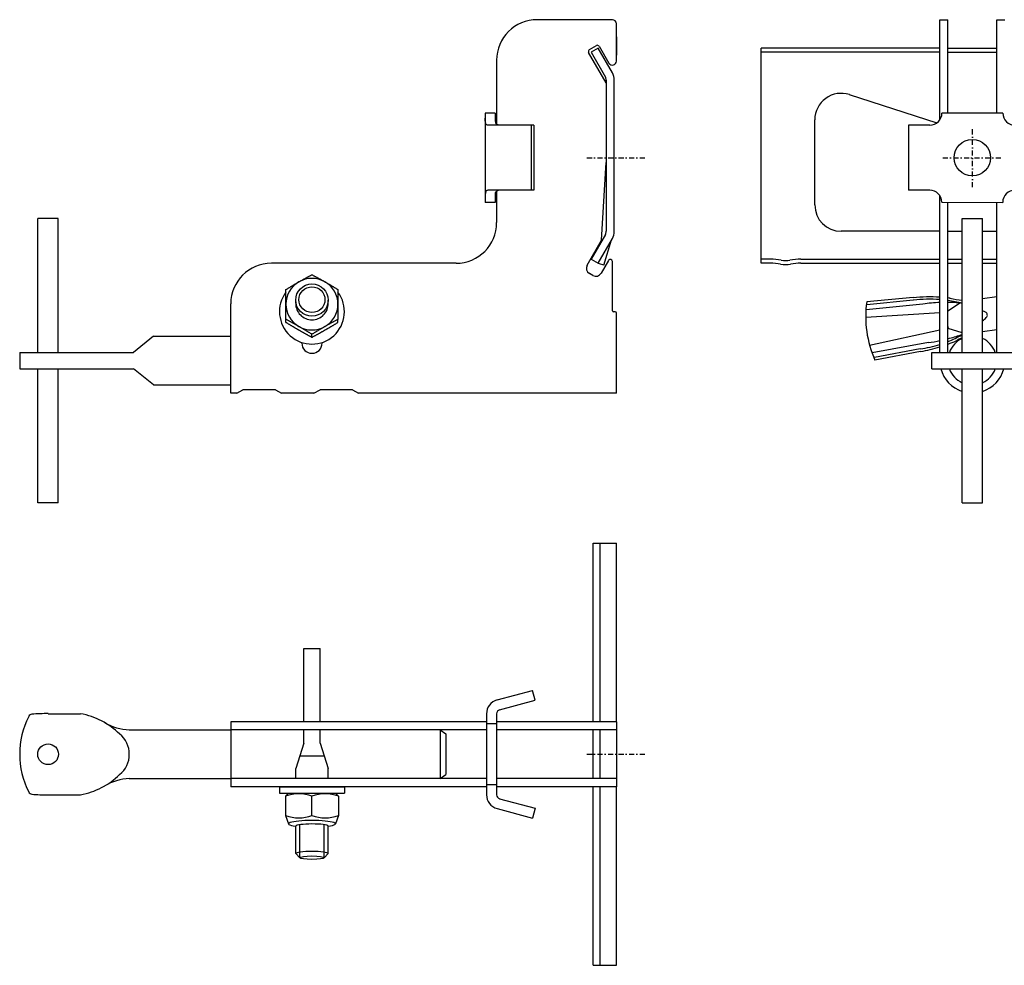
# Model space of a CAD drawing. Header units: millimetres. Extents: x -2174 to -916, y -1210 to 162.
# Tile 3 of 5: x -2174 to -1931, y -142 to 91. Entities that reach past the tile are written whole.
import ezdxf

# ---------------------------------------------------------------- set-up
doc = ezdxf.new("R2010")
doc.units = ezdxf.units.MM
doc.header["$LTSCALE"] = 10
doc.linetypes.add('STRICHPUNKT2', pattern=[0.5, 0.25, -0.125, 0, -0.125])
doc.layers.add('HALFEN', color=2, linetype='Continuous')

msp = doc.modelspace()

# ---------------------------------------------------------------- linework, layer by layer
at = {"layer": 'HALFEN'}
for p, q in [((-2027.62, 90.6), (-2046.12, 90.6)), ((-2027.62, 90.6), (-2046.12, 90.6)), ((-1946.94, 90.6), (-1944.94, 90.6)), ((-1946.94, 65.94), (-1946.94, 90.6)), ((-1944.94, 67.61), (-1944.94, 90.6)), ((-1932.94, 90.6), (-1930.94, 90.6)), ((-1932.94, 67.6), (-1932.94, 90.6)), ((-2026.62, 86.34), (-2026.62, 89.6)), ((-2026.62, 80.42), (-2026.62, 89.6)), ((-2026.62, 86.34), (-2026.62, 81.89)), ((-1990.94, 30.6), (-1990.94, 83.59)), ((-1946.94, 83.59), (-1990.94, 83.59)), ((-1946.94, 82.59), (-1990.94, 82.59)), ((-1944.94, 83.59), (-1932.94, 83.59)), ((-1944.94, 82.59), (-1932.94, 82.59)), ((-2056.12, 80.6), (-2056.12, 64.86)), ((-2056.12, 75.6), (-2056.12, 70.6)), ((-1969.25, 72.15), (-1947.71, 65.15)), ((-2058.95, 67.6), (-2058.95, 45.6)), ((-2056.45, 67.6), (-2058.95, 67.6)), ((-2056.45, 67.6), (-2056.45, 65.6)), ((-1977.75, 44.96), (-1977.75, 65.96)), ((-1931.43, 67.6), (-1946.43, 67.61)), ((-2046.95, 64.6), (-2058.16, 64.6)), ((-2047.6, 64.6), (-2047.6, 48.6)), ((-2046.95, 64.6), (-2046.95, 48.6)), ((-1954.64, 64.61), (-1954.66, 48.61)), ((-1949.43, 64.61), (-1954.64, 64.61)), ((-2046.95, 48.6), (-2058.16, 48.6)), ((-1949.44, 48.61), (-1954.66, 48.61)), ((-2056.45, 47.6), (-2056.45, 45.6)), ((-2056.12, 48.34), (-2056.12, 40.6)), ((-1946.94, 8.6), (-1946.94, 47.26)), ((-2056.45, 45.6), (-2058.95, 45.6)), ((-1946.45, 45.61), (-1931.45, 45.6)), ((-1944.94, 8.6), (-1944.94, 45.61)), ((-1932.94, 8.6), (-1932.94, 45.6)), ((-2169.12, 8.6), (-2169.12, 41.6)), ((-2164.12, 41.6), (-2169.12, 41.6)), ((-2164.12, 8.6), (-2164.12, 41.6)), ((-1941.44, 8.6), (-1941.44, 41.6)), ((-1941.44, 41.6), (-1936.44, 41.6)), ((-1936.44, 8.6), (-1936.44, 41.6)), ((-1946.94, 38.46), (-1971.25, 38.46)), ((-1944.94, 38.46), (-1941.44, 38.46)), ((-1936.44, 38.46), (-1932.94, 38.46)), ((-1988.69, 31.6), (-1990.94, 31.6)), ((-1981.19, 31.6), (-1946.94, 31.6)), ((-1944.94, 31.6), (-1941.44, 31.6)), ((-1936.44, 31.6), (-1932.94, 31.6)), ((-2066.12, 30.6), (-2111.62, 30.6)), ((-2027.62, 18.9), (-2027.62, 31.05)), ((-1988.69, 30.6), (-1990.94, 30.6)), ((-1981.19, 30.6), (-1946.94, 30.6)), ((-1944.94, 30.6), (-1941.44, 30.6)), ((-1936.44, 30.6), (-1932.94, 30.6)), ((-1953.54, 22.17), (-1964.97, 21.09)), ((-1932.94, 22.28), (-1936.44, 21.79)), ((-2121.62, -1.4), (-2121.62, 20.6)), ((-2105.62, 20.72), (-2105.62, 21.52)), ((-2097.62, 20.72), (-2097.62, 21.52)), ((-1951.1, 20.54), (-1965.13, 19.11)), ((-1953.48, 21.46), (-1964.91, 20.39)), ((-1941.89, 20.81), (-1944.94, 18.82)), ((-1942.91, 20.9), (-1941.89, 20.81)), ((-2026.92, 18.6), (-2027.32, 18.6)), ((-2026.62, -1.4), (-2026.62, 18.3)), ((-1946.94, 18.41), (-1965.21, 17.24)), ((-1944.94, 15.04), (-1944.87, 14.55)), ((-2140.62, 12.6), (-2145.62, 8.6)), ((-2140.62, 12.6), (-2121.62, 12.6)), ((-1946.94, 14.09), (-1964.24, 10.31)), ((-1944.87, 14.55), (-1944.94, 14.53)), ((-1941.44, 13.49), (-1944.87, 14.55)), ((-1941.79, 12.94), (-1941.44, 13.07)), ((-1932.94, 14.2), (-1936.44, 13.71)), ((-2104.12, 10.9), (-2104.12, 11.07)), ((-2099.12, 10.9), (-2099.12, 11.07)), ((-1949.76, 11.03), (-1963.64, 8.54)), ((-2173.62, 8.6), (-2145.62, 8.6)), ((-2173.62, 8.6), (-2173.62, 4.6)), ((-1951.8, 9.48), (-1963.08, 7.37)), ((-1951.69, 8.84), (-1962.96, 6.73)), ((-1948.94, 8.6), (-1928.94, 8.6)), ((-1948.94, 4.6), (-1948.94, 8.6)), ((-2173.62, 4.6), (-2145.62, 4.6)), ((-2169.12, -28.4), (-2169.12, 4.6)), ((-2164.12, -28.4), (-2164.12, 4.6)), ((-2140.62, 0.6), (-2145.62, 4.6)), ((-1948.94, 4.6), (-1928.94, 4.6)), ((-1941.44, -28.4), (-1941.44, 4.6)), ((-1936.44, -28.4), (-1936.44, 4.6)), ((-2140.62, 0.6), (-2121.62, 0.6)), ((-2120.12, -1.4), (-2121.62, -1.4)), ((-2120.12, -1.4), (-2118.62, -0.6)), ((-2110.62, -0.6), (-2118.62, -0.6)), ((-2110.62, -0.6), (-2109.12, -1.4)), ((-2101.12, -1.4), (-2109.12, -1.4)), ((-2101.12, -1.4), (-2099.62, -0.6)), ((-2091.62, -0.6), (-2099.62, -0.6)), ((-2091.62, -0.6), (-2090.12, -1.4)), ((-2026.62, -1.4), (-2090.12, -1.4)), ((-2164.12, -28.4), (-2169.12, -28.4)), ((-1941.44, -28.4), (-1936.44, -28.4)), ((-2032.35, -38.38), (-2026.62, -38.38)), ((-2032.35, -82.38), (-2032.35, -38.38)), ((-2030.62, -82.38), (-2030.62, -38.38)), ((-2026.62, -82.38), (-2026.62, -38.38)), ((-2103.62, -64.36), (-2099.62, -64.36)), ((-2103.62, -82.38), (-2103.62, -64.36)), ((-2099.62, -82.38), (-2099.62, -64.36)), ((-2056.02, -77.01), (-2047.26, -74.67)), ((-2046.62, -77.08), (-2047.26, -74.67)), ((-2055.38, -79.43), (-2046.62, -77.08)), ((-2166.62, -80.38), (-2158.62, -80.38)), ((-2121.62, -82.38), (-2121.62, -98.38)), ((-2058.62, -82.38), (-2121.62, -82.38)), ((-2058.62, -80.39), (-2058.62, -100.36)), ((-2056.12, -80.39), (-2056.12, -100.36)), ((-2026.62, -82.38), (-2056.12, -82.38)), ((-2056.12, -82.38), (-2056.12, -84.38)), ((-2026.62, -82.38), (-2026.62, -98.38)), ((-2146.61, -84.38), (-2121.62, -84.38)), ((-2058.62, -84.38), (-2121.62, -84.38)), ((-2103.62, -87.61), (-2103.62, -84.38)), ((-2099.62, -87.61), (-2099.62, -84.38)), ((-2070.02, -84.38), (-2070.02, -96.38)), ((-2070.02, -84.38), (-2068.62, -85.38)), ((-2056.12, -82.88), (-2058.62, -82.88)), ((-2026.62, -84.38), (-2056.12, -84.38)), ((-2056.12, -84.38), (-2056.12, -96.38)), ((-2032.35, -96.38), (-2032.35, -84.38)), ((-2030.62, -96.38), (-2030.62, -84.38)), ((-2068.62, -85.38), (-2068.62, -95.38)), ((-2103.62, -87.61), (-2105.62, -93.86)), ((-2099.62, -87.61), (-2097.62, -93.86)), ((-2098.58, -90.86), (-2104.62, -90.86)), ((-2105.62, -96.38), (-2105.62, -93.86)), ((-2097.62, -96.38), (-2097.62, -93.86)), ((-2146.61, -96.38), (-2121.62, -96.38)), ((-2058.62, -96.38), (-2121.62, -96.38)), ((-2070.02, -96.38), (-2068.62, -95.38)), ((-2026.62, -96.38), (-2056.12, -96.38)), ((-2056.12, -96.38), (-2056.12, -98.38)), ((-2058.62, -98.38), (-2121.62, -98.38)), ((-2109.62, -98.38), (-2093.62, -98.38)), ((-2109.62, -98.38), (-2109.62, -99.96)), ((-2093.62, -98.38), (-2093.62, -99.96)), ((-2056.12, -97.88), (-2058.62, -97.88)), ((-2026.62, -98.38), (-2056.12, -98.38)), ((-2032.35, -142.38), (-2032.35, -98.38)), ((-2030.62, -142.38), (-2030.62, -98.38)), ((-2026.62, -142.38), (-2026.62, -98.38)), ((-2166.62, -100.38), (-2158.62, -100.38)), ((-2109.62, -99.96), (-2093.62, -99.96)), ((-2107.42, -99.96), (-2108.12, -100.7)), ((-2108.12, -100.7), (-2108.12, -105.48)), ((-2107.42, -99.96), (-2095.82, -99.96)), ((-2101.62, -105.48), (-2101.62, -100.7)), ((-2095.82, -99.96), (-2095.12, -100.7)), ((-2095.12, -100.7), (-2095.12, -105.48)), ((-2055.38, -101.33), (-2046.62, -103.67)), ((-2056.02, -103.74), (-2047.26, -106.09)), ((-2046.62, -103.67), (-2047.26, -106.09)), ((-2108.12, -105.48), (-2107.42, -107.5)), ((-2095.12, -105.48), (-2095.82, -107.5)), ((-2105.62, -114.86), (-2105.62, -108.09)), ((-2104.62, -115.86), (-2104.62, -107.74)), ((-2098.62, -115.86), (-2098.62, -107.75)), ((-2097.62, -114.86), (-2097.62, -108.09)), ((-2104.62, -115.86), (-2105.62, -114.86)), ((-2098.62, -115.86), (-2097.62, -114.86)), ((-2032.35, -142.38), (-2026.62, -142.38))]:
    msp.add_line(p, q, dxfattribs=at)
at = {"layer": 'HALFEN', "extrusion": (0, 1, 0)}
for p, q in [((-2029.14, 75.06), (-2033.47, 82.55)), ((-2033.28, 83.23), (-2031.55, 84.23)), ((-2031.14, 83.59), (-2032.87, 82.59)), ((-2032.87, 82.59), (-2029.34, 76.47)), ((-2027.61, 77.47), (-2031.14, 83.59)), ((-2030.87, 84.05), (-2028.48, 79.92)), ((-2029.14, 75.72), (-2029.14, 38.46)), ((-2027.14, 38.46), (-2027.14, 75.72)), ((-2030.27, 36.32), (-2029.14, 55.43)), ((-2029.34, 37.71), (-2032.87, 31.6)), ((-2031.14, 30.6), (-2027.61, 36.71)), ((-2033.83, 30.15), (-2030.27, 36.32)), ((-2029.74, 30.1), (-2027.83, 36.33)), ((-2032.87, 31.6), (-2031.15, 30.6)), ((-2031.14, 30.6), (-2031.15, 30.6)), ((-2030.8, 30.48), (-2031.14, 30.6)), ((-2029.74, 30.1), (-2030.8, 30.48)), ((-2028.55, 31.3), (-2030.37, 28.15)), ((-2032.42, 27.6), (-2033.28, 28.1)), ((-2108.02, 16.03), (-2108.02, 16.77)), ((-2095.22, 16.03), (-2095.22, 16.77)), ((-2101.62, 12.36), (-2101.62, 13.1))]:
    msp.add_line(p, q, dxfattribs=at)
at = {"layer": 'HALFEN', "color": 1, "linetype": 'STRICHPUNKT2', "ltscale": 0.5}
for p, q in [((-1938.94, 49.35), (-1938.94, 63.85)), ((-2033.87, 56.6), (-2019.37, 56.6)), ((-1946.19, 56.6), (-1931.69, 56.6)), ((-2033.87, -90.38), (-2019.37, -90.38))]:
    msp.add_line(p, q, dxfattribs=at)
at = {"layer": 'HALFEN'}
for centre, radius in [((-1938.94, 56.6), 4.5), ((-2166.62, -90.38), 2.55)]:
    msp.add_circle(centre, radius, dxfattribs=at)
for centre, radius, start, end in [((-2046.12, 80.6), 10, 90, 180), ((-2027.62, 89.6), 1, 0, 90), ((-2033.03, 82.8), 0.5, 120, 210), ((-2031.3, 83.8), 0.5, 30, 120), ((-2027.62, 80.42), 1, 210, 0), ((-2030.64, 75.72), 1.5, 0, 30), ((-2030.64, 75.72), 3.5, 360, 30), ((-1971.25, 65.96), 6.5, 72, 180), ((-1949.43, 67.61), 3, 269.9556, 359.9556), ((-1928.43, 67.59), 3, 179.9556, 269.9556), ((-1949.45, 45.61), 3, 359.9556, 89.9556), ((-1928.45, 45.59), 3, 89.9556, 179.9556), ((-1971.25, 44.96), 6.5, 180, 270), ((-2066.12, 40.6), 10, 270, 0), ((-2030.64, 38.46), 1.5, 330, 360), ((-2030.64, 38.46), 3.5, 330, 0), ((-2028.12, 31.05), 0.5, 0, 150), ((-1988.69, 15.6), 16, 80.3664, 90), ((-1981.19, 15.6), 16, 90, 99.6336), ((-2111.62, 20.6), 10, 90, 180), ((-2032.53, 29.4), 1.5, 150, 240), ((-1988.69, 15.6), 15, 80.3664, 90), ((-1984.94, 37.69), 7.41, 260.3664, 279.6336), ((-1984.94, 37.69), 6.41, 260.3664, 279.6336), ((-1981.19, 15.6), 15, 90, 99.6336), ((-2031.67, 28.9), 1.5, 240, 330), ((-2101.62, 18.67), 8, 143.1301, 36.8699), ((-1949.54, -19.99), 42.29, 86.4717, 95.4416), ((-1949.54, -19.99), 42.29, 83.0774, 83.7516), ((-1939.71, 41.98), 20.54, 256.6731, 265.1714), ((-1938.41, 17.48), 26.8, 172.244, 203.6435), ((-1949.38, -8.91), 30.65, 85.4346, 97.6558), ((-1945.08, -22.73), 43.69, 92.4413, 97.9226), ((-1949.38, -8.91), 30.65, 74.9869, 81.6714), ((-1945.08, -22.73), 43.69, 87.1517, 89.8178), ((-2027.32, 18.9), 0.3, 180, 270), ((-2026.92, 18.3), 0.3, 0, 90), ((-1949.38, -8.91), 30.65, 63.4458, 65.0283), ((-1956.23, 39.81), 30.65, 310.2085, 312.5542), ((-1935.85, 17.94), 0.594, 357.9353, 73.2654), ((-1935.82, 17.73), 0.594, 302.7346, 18.0647), ((-1956.23, 39.81), 30.65, 291.6077, 298.8449), ((-1955.9, 54.29), 43.69, 284.5326, 288.8483), ((-1932.9, -6.44), 20.54, 114.5508, 119.3269), ((-2101.62, 10.9), 2.5, 180, 0), ((-1956.23, 39.81), 30.65, 278.3442, 287.6377), ((-1959.43, 50.41), 42.29, 280.5584, 287.1881), ((-1955.9, 54.29), 43.69, 278.0774, 281.8386), ((-1959.43, 50.41), 42.29, 290.0479, 292.9226), ((-1938.94, 6.6), 6, 114.6243, 160.5288), ((-1938.94, 6.6), 6, 19.4712, 65.3757), ((-1938.94, 6.6), 8, 194.4775, 251.79), ((-1938.94, 6.6), 6, 199.4712, 245.3757), ((-1938.94, 6.6), 6, 199.4712, 245.3757), ((-1938.94, 6.6), 6, 294.6243, 340.5288), ((-1938.94, 6.6), 8, 288.21, 345.5225), ((-1938.94, 6.6), 6, 294.6243, 340.5288), ((-2055.12, -80.39), 3.5, 105, 180), ((-2055.12, -80.39), 1, 105, 180), ((-2153.06, -90.38), 20.55, 153.1067, 206.8933), ((-2170.5, -81.53), 1, 95.7195, 153.1067), ((-2167.28, -113.75), 33.38, 88.8707, 95.7195), ((-2162.08, -98.77), 18.71, 45.6889, 79.3414), ((-2145.91, -70.82), 13.57, 240.0954, 267.0505), ((-2153.04, -90.38), 6.43, 308.925, 51.075), ((-2162.08, -81.99), 18.71, 280.6586, 314.3111), ((-2145.91, -109.93), 13.57, 92.9495, 119.9046), ((-2170.5, -99.22), 1, 206.8933, 264.2805), ((-2167.28, -67), 33.38, 264.2805, 271.1293), ((-2104.87, -109.49), 9.37, 69.7054, 110.2946), ((-2098.37, -109.49), 9.37, 69.7054, 110.2946), ((-2055.12, -100.36), 3.5, 180, 255), ((-2055.12, -100.36), 1, 180, 255), ((-2104.87, -96.69), 9.37, 249.7054, 290.2946), ((-2098.37, -96.69), 9.37, 249.7054, 290.2946)]:
    msp.add_arc(centre, radius, start, end, dxfattribs=at)
for centre, major_axis, ratio, start_param, end_param in [((-2101.62, 20.51), (-6.4, 0), 0.992546, -2.094395, -1.047198), ((-2101.62, 20.51), (-6.4, 0), 0.992546, -1.047198, 0), ((-2101.62, 20.51), (-6.4, 0), 0.992546, -3.141593, -2.094395), ((-2101.62, 20.51), (-6.4, 0), 0.992546, 0, 1.047198), ((-2101.62, 20.64), (4, 0), 0.992546, 3.123186, 4.712389), ((-2101.62, 20.64), (4, 0), 0.992546, -1.570796, 0.018407), ((-2101.62, 20.51), (-6.4, 0), 0.992546, 2.094395, 3.141593), ((-2101.62, 20.51), (-6.4, 0), 0.992546, 1.047198, 2.094395), ((-2101.62, -107.5), (-5.8, 0), 0.139173, 2.331809, 7.092969), ((-2101.62, -108.11), (4, 0), 0.139033, 0.050629, 3.096659), ((-2101.62, -114.87), (-4, 0), 0.139173, 3.158116, 6.266662)]:
    msp.add_ellipse(centre, major_axis=major_axis, ratio=ratio, start_param=start_param, end_param=end_param, dxfattribs=at)
for centre, major_axis, ratio in [((-2101.62, 21.52), (4, 0), 0.992546), ((-2101.62, 21.62), (3.2, 0), 0.992546), ((-2101.62, -115.86), (-3, 0), 0.139173)]:
    msp.add_ellipse(centre, major_axis=major_axis, ratio=ratio, dxfattribs=at)
for points, knots in [([(-2058.16, 64.6), (-2058.26, 64.6), (-2058.36, 64.62), (-2058.53, 64.69), (-2058.61, 64.74), (-2058.73, 64.88), (-2058.78, 64.97), (-2058.86, 65.17), (-2058.88, 65.29), (-2058.92, 65.55), (-2058.93, 65.69), (-2058.94, 65.99), (-2058.95, 66.14), (-2058.95, 66.3)], [12.939429, 12.939429, 12.939429, 12.939429, 13.450896, 13.450896, 13.981749, 13.981749, 14.512603, 14.512603, 15.043457, 15.043457, 15.58114, 15.58114, 16.065881, 16.065881, 16.065881, 16.065881]), ([(-2056.43, 65.45), (-2056.43, 65.38), (-2056.42, 65.32), (-2056.38, 65.19), (-2056.36, 65.12), (-2056.28, 65), (-2056.23, 64.94), (-2056.15, 64.88), (-2056.13, 64.87), (-2056.11, 64.86)], [4.1764157, 4.1764157, 4.1764157, 4.1764157, 4.4061223, 4.4061223, 4.6848401, 4.6848401, 4.9635579, 4.9635579, 5.0545355, 5.0545355, 5.0545355, 5.0545355]), ([(-2056.11, 64.86), (-2056.07, 64.82), (-2056.03, 64.79), (-2055.93, 64.72), (-2055.87, 64.69), (-2055.81, 64.67)], [2.958333, 2.958333, 2.958333, 2.958333, 3.2000176, 3.2000176, 3.5438255, 3.5438255, 3.5438255, 3.5438255]), ([(-2055.45, 64.6), (-2055.56, 64.6), (-2055.67, 64.62), (-2055.79, 64.66), (-2055.8, 64.67), (-2055.81, 64.67)], [0, 0, 0, 0, 0.6724021, 0.6724021, 0.712352, 0.712352, 0.712352, 0.712352]), ([(-2058.16, 48.6), (-2058.26, 48.6), (-2058.36, 48.58), (-2058.53, 48.52), (-2058.61, 48.47), (-2058.73, 48.32), (-2058.78, 48.24), (-2058.86, 48.03), (-2058.88, 47.91), (-2058.92, 47.66), (-2058.93, 47.51), (-2058.94, 47.22), (-2058.95, 47.07), (-2058.95, 46.91)], [12.939429, 12.939429, 12.939429, 12.939429, 13.450896, 13.450896, 13.981749, 13.981749, 14.512603, 14.512603, 15.043457, 15.043457, 15.58114, 15.58114, 16.065881, 16.065881, 16.065881, 16.065881]), ([(-2056.11, 48.35), (-2056.07, 48.38), (-2056.03, 48.41), (-2055.93, 48.48), (-2055.87, 48.51), (-2055.81, 48.53)], [2.958333, 2.958333, 2.958333, 2.958333, 3.2000176, 3.2000176, 3.5438255, 3.5438255, 3.5438255, 3.5438255]), ([(-2055.45, 48.6), (-2055.56, 48.6), (-2055.67, 48.58), (-2055.79, 48.54), (-2055.8, 48.54), (-2055.81, 48.53)], [0, 0, 0, 0, 0.6724021, 0.6724021, 0.712352, 0.712352, 0.712352, 0.712352]), ([(-2056.43, 47.76), (-2056.43, 47.82), (-2056.42, 47.88), (-2056.38, 48.01), (-2056.36, 48.08), (-2056.28, 48.21), (-2056.23, 48.26), (-2056.15, 48.32), (-2056.13, 48.33), (-2056.11, 48.35)], [4.1764157, 4.1764157, 4.1764157, 4.1764157, 4.4061223, 4.4061223, 4.6848401, 4.6848401, 4.9635579, 4.9635579, 5.0545355, 5.0545355, 5.0545355, 5.0545355])]:
    msp.add_open_spline(points, degree=3, knots=knots, dxfattribs=at)
for points in [[(-2056.45, 65.6), (-2056.45, 65.55), (-2056.44, 65.5), (-2056.43, 65.45)], [(-2056.45, 47.6), (-2056.45, 47.65), (-2056.44, 47.71), (-2056.43, 47.76)]]:
    msp.add_open_spline(points, degree=3, dxfattribs=at)
for points, weights in [([(-2104.82, 26.01), (-2103.33, 26.86), (-2101.62, 27.77)], [1, 1.09201433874, 1.10687800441]), ([(-2101.62, 27.77), (-2099.9, 26.86), (-2098.42, 26.01)], [1.10687800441, 1.09201433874, 1]), ([(-2108.02, 24.1), (-2106.3, 25.16), (-2104.82, 26.01)], [1.10687800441, 1.09201433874, 1]), ([(-2098.42, 26.01), (-2096.93, 25.16), (-2095.22, 24.1)], [1, 1.09201433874, 1.10687800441]), ([(-2108.02, 20.51), (-2108.02, 22.21), (-2108.02, 24.1)], [1, 1.09201433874, 1.10687800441]), ([(-2095.22, 24.1), (-2095.22, 22.21), (-2095.22, 20.51)], [1.10687800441, 1.09201433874, 1]), ([(-2108.02, 16.77), (-2108.02, 18.81), (-2108.02, 20.51)], [1.10687800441, 1.09201433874, 1]), ([(-2095.22, 20.51), (-2095.22, 18.81), (-2095.22, 16.77)], [1, 1.09201433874, 1.10687800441]), ([(-2104.82, 15.01), (-2106.3, 15.86), (-2108.02, 16.77)], [1, 1.09201433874, 1.10687800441]), ([(-2108.02, 16.03), (-2106.3, 14.98), (-2104.82, 14.13)], [1.10687800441, 1.09201433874, 1]), ([(-2101.62, 13.1), (-2103.33, 14.15), (-2104.82, 15.01)], [1.10687800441, 1.09201433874, 1]), ([(-2098.42, 15.01), (-2099.9, 14.15), (-2101.62, 13.1)], [1, 1.09201433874, 1.10687800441]), ([(-2095.22, 16.77), (-2096.93, 15.86), (-2098.42, 15.01)], [1.10687800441, 1.09201433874, 1]), ([(-2098.42, 14.13), (-2096.93, 14.98), (-2095.22, 16.03)], [1, 1.09201433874, 1.10687800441]), ([(-2104.82, 14.13), (-2103.33, 13.28), (-2101.62, 12.36)], [1, 1.09201433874, 1.10687800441]), ([(-2101.62, 12.36), (-2099.9, 13.28), (-2098.42, 14.13)], [1.10687800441, 1.09201433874, 1])]:
    msp.add_rational_spline(points, weights, degree=2, dxfattribs=at)

doc.saveas('drawing.dxf')
